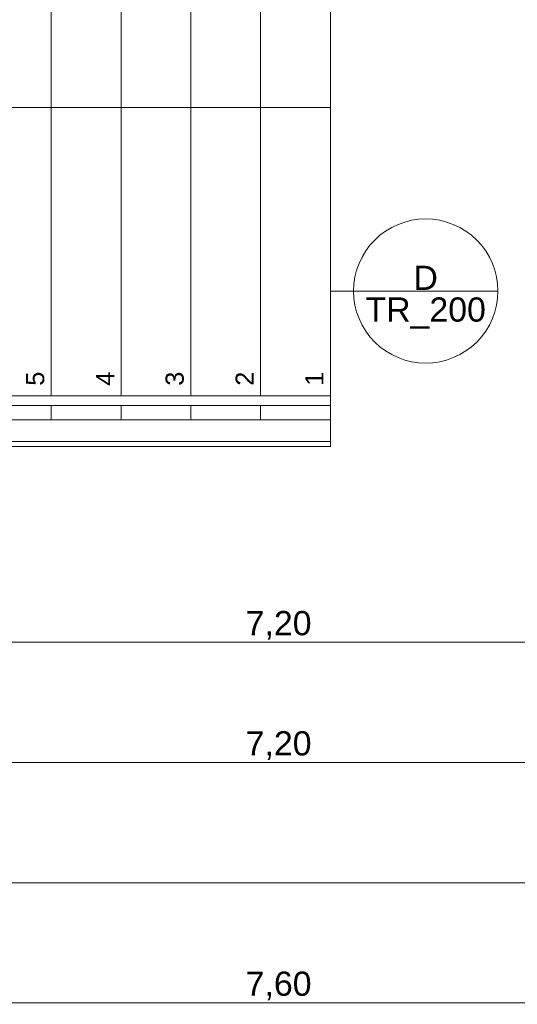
# Model space of a CAD drawing. Header units: metres. Extents: x -180 to 4, y -50 to 6.
# Tile 9 of 256: x -165.1 to -163.03, y -45.28 to -41.18. Entities that reach past the tile are written whole.
import ezdxf

# ---------------------------------------------------------------- set-up
doc = ezdxf.new("R2010")
doc.units = ezdxf.units.M
doc.header["$LTSCALE"] = 0.05
doc.header["$PDMODE"] = 1
doc.header["$PDSIZE"] = -2
doc.layers.get('0').update_dxf_attribs({"lineweight": 25})
for name, color, linetype, lineweight, true_color in [('30 -35 Decken- 2.2 Treppen Außen', 7, 'Continuous', 9, 0x009999), ('70 -72 Beschriftung- 1 Beschriftung allgemein', 7, 'Continuous', 9, 0xff6633), ('70 -72 Beschriftung- 7 Detailverweise', 7, 'Continuous', 9, 0x00dd00), ('70 -76 Bemaßung- 2 Allgemein', 7, 'Continuous', 5, 0x6666cc)]:
    doc.layers.add(name, color=color, linetype=linetype, lineweight=lineweight, true_color=true_color)
doc.layers.add('Keine', color=7, linetype='Continuous', lineweight=9)
doc.styles.add('Arial', font='arial.ttf')
doc.dimstyles.new('k+k 1_50', dxfattribs={"dimtxt": 0.100689, "dimasz": 0.05302, "dimexe": 0.05, "dimexo": 0.15, "dimgap": 0.01, "dimtad": 1, "dimdec": 3, "dimtxsty": 'Arial', "dimblk": 'VW_SLASH', "dimblk1": 'VW_SLASH', "dimblk2": 'VW_SLASH', "dimcen": 0, "dimdle": 0.05, "dimadec": 3, "dimazin": 0, "dimtfac": 0.75, "dimtdec": 3, "dimtix": 1, "dimtmove": 0, "dimatfit": 0, "dimldrblk": 'VW_SLASH-1', "dimfxl": 0.125, "dimfxlon": 1, "dimfrac": 2, "dimtolj": 1, "dimarcsym": 0})

# ---------------------------------------------------------------- blocks, each defined once
blk = doc.blocks.new('Gruppe-32')
at = {"color": 255, "lineweight": 5}
blk.add_wipeout([(-163.806, -40.247), (-164.096, -40.247), (-164.096, -42.847), (-163.806, -42.847)], dxfattribs=at).dxf.layer = '30 -35 Decken- 2.2 Treppen Außen'
blk.add_wipeout([(-164.096, -40.247), (-164.386, -40.247), (-164.386, -42.847), (-164.096, -42.847)], dxfattribs=at).dxf.layer = '30 -35 Decken- 2.2 Treppen Außen'
blk.add_wipeout([(-164.386, -40.247), (-164.676, -40.247), (-164.676, -42.847), (-164.386, -42.847)], dxfattribs=at).dxf.layer = '30 -35 Decken- 2.2 Treppen Außen'
blk.add_wipeout([(-164.676, -40.247), (-164.966, -40.247), (-164.966, -42.847), (-164.676, -42.847)], dxfattribs=at).dxf.layer = '30 -35 Decken- 2.2 Treppen Außen'
blk.add_wipeout([(-164.966, -40.247), (-165.1247, -40.247), (-165.256, -40.8649), (-165.256, -42.847), (-164.966, -42.847)], dxfattribs=at).dxf.layer = '30 -35 Decken- 2.2 Treppen Außen'
blk.add_wipeout([(-165.256, -40.8649), (-165.546, -42.2292), (-165.546, -42.847), (-165.256, -42.847)], dxfattribs=at).dxf.layer = '30 -35 Decken- 2.2 Treppen Außen'
blk.add_wipeout([(-165.546, -42.2292), (-165.6773, -42.847), (-165.546, -42.847)], dxfattribs=at).dxf.layer = '30 -35 Decken- 2.2 Treppen Außen'
blk = doc.blocks.new('Gruppe-36')
at = {"layer": '30 -35 Decken- 2.2 Treppen Außen'}
for p, q in [((-164.966, -42.847), (-164.966, -40.247)), ((-164.676, -40.247), (-164.676, -42.847)), ((-164.386, -40.247), (-164.386, -42.847)), ((-164.096, -40.247), (-164.096, -42.847)), ((-163.806, -40.247), (-163.806, -42.847)), ((-165.256, -40.8649), (-165.256, -42.847)), ((-165.546, -42.2292), (-165.546, -42.847))]:
    blk.add_line(p, q, dxfattribs=at)
at = {"layer": '30 -35 Decken- 2.2 Treppen Außen', "flags": 128}
for points in [[(-164.966, -40.247), (-165.1247, -40.247)], [(-164.676, -40.247), (-164.966, -40.247)], [(-164.386, -40.247), (-164.676, -40.247)], [(-164.096, -40.247), (-164.386, -40.247)], [(-163.806, -40.247), (-164.096, -40.247)], [(-165.6773, -42.847), (-165.546, -42.847)], [(-165.546, -42.847), (-165.256, -42.847)], [(-165.256, -42.847), (-164.966, -42.847)], [(-164.676, -42.847), (-164.966, -42.847)], [(-164.386, -42.847), (-164.676, -42.847)], [(-164.096, -42.847), (-164.386, -42.847)], [(-163.806, -42.847), (-164.096, -42.847)]]:
    blk.add_lwpolyline(points, dxfattribs=at)
blk = doc.blocks.new('Gruppe-37')
at = {"layer": '30 -35 Decken- 2.2 Treppen Außen', "flags": 128}
blk.add_lwpolyline([(-163.806, -41.547), (-165.401, -41.547)], dxfattribs=at)
blk = doc.blocks.new('Gruppe-39')
at = {"color": 255}
for points in [[(-165.1247, -40.247), (-163.806, -40.247), (-163.806, -40.137), (-165.1013, -40.137)], [(-165.7007, -42.957), (-163.806, -42.957), (-163.806, -42.847), (-165.6773, -42.847)]]:
    blk.add_wipeout(points, dxfattribs=at).dxf.layer = '30 -35 Decken- 2.2 Treppen Außen'
at = {"layer": '30 -35 Decken- 2.2 Treppen Außen', "flags": 128}
for points in [[(-165.1247, -40.247), (-163.806, -40.247), (-163.806, -40.137), (-165.1013, -40.137)], [(-165.7007, -42.957), (-163.806, -42.957), (-163.806, -42.847), (-165.6773, -42.847)]]:
    blk.add_lwpolyline(points, dxfattribs=at)
blk = doc.blocks.new('Gruppe-41')
at = {"color": 255}
blk.add_wipeout([(-165.6561, -42.747), (-163.806, -42.747), (-163.806, -42.787), (-165.6646, -42.787)], dxfattribs=at).dxf.layer = '30 -35 Decken- 2.2 Treppen Außen'
at = {"layer": '30 -35 Decken- 2.2 Treppen Außen', "flags": 128}
blk.add_lwpolyline([(-165.6561, -42.747), (-163.806, -42.747), (-163.806, -42.787), (-165.6646, -42.787)], dxfattribs=at)
blk = doc.blocks.new('Gruppe-43')
at = {"color": 255}
blk.add_wipeout([(-165.6773, -42.847), (-163.806, -42.847), (-163.806, -42.937), (-165.6965, -42.937)], dxfattribs=at).dxf.layer = '30 -35 Decken- 2.2 Treppen Außen'
at = {"layer": '30 -35 Decken- 2.2 Treppen Außen', "flags": 128}
blk.add_lwpolyline([(-165.6773, -42.847), (-163.806, -42.847), (-163.806, -42.937), (-165.6965, -42.937)], dxfattribs=at)
blk = doc.blocks.new('Gruppe-54')
at = {"layer": '30 -35 Decken- 2.2 Treppen Außen', "char_height": 0.0755, "attachment_point": 9, "rotation": 90.001, "line_spacing_factor": 0.973705, "style": 'Arial'}
for s, insert in [('5', (-164.9945, -42.6461)), ('4', (-164.7045, -42.6461)), ('3', (-164.4145, -42.6461)), ('2', (-164.1245, -42.6461)), ('1', (-163.8345, -42.6461))]:
    blk.add_mtext(s, dxfattribs=dict(at, insert=insert))
blk = doc.blocks.new('Gruppe-55')
at = {"layer": '30 -35 Decken- 2.2 Treppen Außen'}
blk.add_blockref('Gruppe-32', (0, 0), dxfattribs=at)
for name in ['Gruppe-36', 'Gruppe-37']:
    blk.add_blockref(name, (0, 0), dxfattribs=at)
blk.add_blockref('Gruppe-39', (0, 0), dxfattribs=at)
for name in ['Gruppe-54', 'Gruppe-41', 'Gruppe-43']:
    blk.add_blockref(name, (0, 0), dxfattribs=at)
blk = doc.blocks.new('Gruppe-56')
at = {"layer": '30 -35 Decken- 2.2 Treppen Außen', "color": 7, "transparency": 33554687}
blk.add_blockref('Gruppe-55', (0, 0), dxfattribs=at)
blk = doc.blocks.new('Gruppe-57')
at = {"layer": '30 -35 Decken- 2.2 Treppen Außen', "color": 7, "transparency": 33554687}
blk.add_blockref('Gruppe-56', (0, 0), dxfattribs=at)
at = {"layer": '30 -35 Decken- 2.2 Treppen Außen', "color": 0, "flags": 1}
for tag in ['prm0_value', 'prm1_value', 'prm2_value', 'prm3_value', 'prm4_value', 'prm5_value', 'prm6_value', 'prm7_value', 'prm8_value', 'IFC_UUID', 'instanceID', 'prm0_name', 'prm0_type', 'prm1_name', 'prm1_type', 'prm2_name', 'prm2_type', 'prm3_name', 'prm3_type', 'prm4_name', 'prm4_type', 'prm5_name', 'prm5_type', 'prm6_name', 'prm6_type', 'prm7_name', 'prm7_type', 'prm8_name', 'prm8_type']:
    blk.add_attdef(tag, (-172.9927, -42.957), '', height=0.00018, dxfattribs=at)
blk = doc.blocks.new('_00-EG_Tragwerk (2D)')
at = {"layer": '30 -35 Decken- 2.2 Treppen Außen', "transparency": 33554687}
blk.add_blockref('Gruppe-57', (0, 0), dxfattribs=at)
blk = doc.blocks.new('Gruppe-192')
at = {"color": 255, "lineweight": 5}
blk.add_wipeout([(-163.806, -40.247), (-164.096, -40.247), (-164.096, -42.847), (-163.806, -42.847)], dxfattribs=at).dxf.layer = '30 -35 Decken- 2.2 Treppen Außen'
blk.add_wipeout([(-164.096, -40.247), (-164.386, -40.247), (-164.386, -42.847), (-164.096, -42.847)], dxfattribs=at).dxf.layer = '30 -35 Decken- 2.2 Treppen Außen'
blk.add_wipeout([(-164.386, -40.247), (-164.676, -40.247), (-164.676, -42.847), (-164.386, -42.847)], dxfattribs=at).dxf.layer = '30 -35 Decken- 2.2 Treppen Außen'
blk.add_wipeout([(-164.676, -40.247), (-164.966, -40.247), (-164.966, -42.847), (-164.676, -42.847)], dxfattribs=at).dxf.layer = '30 -35 Decken- 2.2 Treppen Außen'
blk.add_wipeout([(-164.966, -40.247), (-165.256, -40.247), (-165.256, -42.847), (-164.966, -42.847)], dxfattribs=at).dxf.layer = '30 -35 Decken- 2.2 Treppen Außen'
blk.add_wipeout([(-165.256, -40.247), (-165.546, -40.247), (-165.546, -42.847), (-165.256, -42.847)], dxfattribs=at).dxf.layer = '30 -35 Decken- 2.2 Treppen Außen'
blk.add_wipeout([(-165.546, -40.247), (-165.836, -40.247), (-165.836, -42.847), (-165.546, -42.847)], dxfattribs=at).dxf.layer = '30 -35 Decken- 2.2 Treppen Außen'
blk.add_wipeout([(-165.836, -40.247), (-166.126, -40.247), (-166.126, -42.847), (-165.836, -42.847)], dxfattribs=at).dxf.layer = '30 -35 Decken- 2.2 Treppen Außen'
blk.add_wipeout([(-166.126, -40.247), (-166.416, -40.247), (-166.416, -42.847), (-166.126, -42.847)], dxfattribs=at).dxf.layer = '30 -35 Decken- 2.2 Treppen Außen'
blk.add_wipeout([(-166.416, -40.247), (-166.706, -40.247), (-166.706, -42.847), (-166.416, -42.847)], dxfattribs=at).dxf.layer = '30 -35 Decken- 2.2 Treppen Außen'
blk.add_wipeout([(-166.706, -40.247), (-166.996, -40.247), (-166.996, -42.847), (-166.706, -42.847)], dxfattribs=at).dxf.layer = '30 -35 Decken- 2.2 Treppen Außen'
blk.add_wipeout([(-166.996, -40.247), (-167.286, -40.247), (-167.286, -42.847), (-166.996, -42.847)], dxfattribs=at).dxf.layer = '30 -35 Decken- 2.2 Treppen Außen'
blk.add_wipeout([(-167.286, -40.247), (-167.576, -40.247), (-167.576, -42.847), (-167.286, -42.847)], dxfattribs=at).dxf.layer = '30 -35 Decken- 2.2 Treppen Außen'
blk = doc.blocks.new('Gruppe-195')
at = {"layer": '30 -35 Decken- 2.2 Treppen Außen'}
for p, q in [((-167.286, -40.247), (-167.286, -42.847)), ((-166.996, -40.247), (-166.996, -42.847)), ((-166.706, -40.247), (-166.706, -42.847)), ((-166.416, -40.247), (-166.416, -42.847)), ((-166.126, -40.247), (-166.126, -42.847)), ((-165.836, -40.247), (-165.836, -42.847)), ((-165.546, -40.247), (-165.546, -42.847)), ((-165.256, -40.247), (-165.256, -42.847)), ((-164.966, -40.247), (-164.966, -42.847)), ((-164.676, -40.247), (-164.676, -42.847)), ((-164.386, -40.247), (-164.386, -42.847)), ((-164.096, -40.247), (-164.096, -42.847)), ((-163.806, -40.247), (-163.806, -42.847))]:
    blk.add_line(p, q, dxfattribs=at)
at = {"layer": '30 -35 Decken- 2.2 Treppen Außen', "flags": 128}
for points in [[(-167.286, -40.247), (-167.576, -40.247)], [(-166.996, -40.247), (-167.286, -40.247)], [(-166.706, -40.247), (-166.996, -40.247)], [(-166.416, -40.247), (-166.706, -40.247)], [(-166.126, -40.247), (-166.416, -40.247)], [(-165.836, -40.247), (-166.126, -40.247)], [(-165.546, -40.247), (-165.836, -40.247)], [(-165.256, -40.247), (-165.546, -40.247)], [(-164.966, -40.247), (-165.256, -40.247)], [(-164.676, -40.247), (-164.966, -40.247)], [(-164.386, -40.247), (-164.676, -40.247)], [(-164.096, -40.247), (-164.386, -40.247)], [(-163.806, -40.247), (-164.096, -40.247)], [(-167.286, -42.847), (-167.576, -42.847)], [(-166.996, -42.847), (-167.286, -42.847)], [(-166.706, -42.847), (-166.996, -42.847)], [(-166.416, -42.847), (-166.706, -42.847)], [(-166.126, -42.847), (-166.416, -42.847)], [(-165.836, -42.847), (-166.126, -42.847)], [(-165.546, -42.847), (-165.836, -42.847)], [(-165.256, -42.847), (-165.546, -42.847)], [(-164.966, -42.847), (-165.256, -42.847)], [(-164.676, -42.847), (-164.966, -42.847)], [(-164.386, -42.847), (-164.676, -42.847)], [(-164.096, -42.847), (-164.386, -42.847)], [(-163.806, -42.847), (-164.096, -42.847)]]:
    blk.add_lwpolyline(points, dxfattribs=at)
blk = doc.blocks.new('Gruppe-198')
at = {"layer": '30 -35 Decken- 2.2 Treppen Außen', "flags": 128}
blk.add_lwpolyline([(-163.806, -41.547), (-172.846, -41.547)], dxfattribs=at)
blk = doc.blocks.new('Gruppe-199')
at = {"color": 255}
blk.add_wipeout([(-172.846, -42.957), (-163.806, -42.957), (-163.806, -42.847), (-172.846, -42.847)], dxfattribs=at).dxf.layer = '30 -35 Decken- 2.2 Treppen Außen'
at = {"layer": '30 -35 Decken- 2.2 Treppen Außen', "flags": 128}
blk.add_lwpolyline([(-172.846, -42.957), (-163.806, -42.957), (-163.806, -42.847), (-172.846, -42.847)], close=True, dxfattribs=at)
blk = doc.blocks.new('Gruppe-200')
at = {"color": 255}
blk.add_wipeout([(-163.806, -42.747), (-172.846, -42.747), (-172.846, -42.787), (-163.806, -42.787)], dxfattribs=at).dxf.layer = '30 -35 Decken- 2.2 Treppen Außen'
at = {"layer": '30 -35 Decken- 2.2 Treppen Außen', "flags": 128}
blk.add_lwpolyline([(-163.806, -42.747), (-172.846, -42.747), (-172.846, -42.787), (-163.806, -42.787)], close=True, dxfattribs=at)
blk = doc.blocks.new('Gruppe-201')
at = {"color": 255}
blk.add_wipeout([(-163.806, -42.847), (-172.846, -42.847), (-172.846, -42.937), (-163.806, -42.937)], dxfattribs=at).dxf.layer = '30 -35 Decken- 2.2 Treppen Außen'
at = {"layer": '30 -35 Decken- 2.2 Treppen Außen', "flags": 128}
blk.add_lwpolyline([(-163.806, -42.847), (-172.846, -42.847), (-172.846, -42.937), (-163.806, -42.937)], close=True, dxfattribs=at)
blk = doc.blocks.new('Gruppe-206')
at = {"layer": '30 -35 Decken- 2.2 Treppen Außen', "char_height": 0.0755, "attachment_point": 9, "rotation": 90.001, "line_spacing_factor": 0.973705, "style": 'Arial'}
for s, insert in [('5', (-164.9945, -42.6461)), ('4', (-164.7045, -42.6461)), ('3', (-164.4145, -42.6461)), ('2', (-164.1245, -42.6461)), ('1', (-163.8345, -42.6461))]:
    blk.add_mtext(s, dxfattribs=dict(at, insert=insert))
blk = doc.blocks.new('Gruppe-207')
at = {"layer": '30 -35 Decken- 2.2 Treppen Außen'}
blk.add_blockref('Gruppe-192', (0, 0), dxfattribs=at)
for name in ['Gruppe-195', 'Gruppe-198']:
    blk.add_blockref(name, (0, 0), dxfattribs=at)
blk.add_blockref('Gruppe-199', (0, 0), dxfattribs=at)
for name in ['Gruppe-206', 'Gruppe-200', 'Gruppe-201']:
    blk.add_blockref(name, (0, 0), dxfattribs=at)
blk = doc.blocks.new('Gruppe-208')
at = {"layer": '30 -35 Decken- 2.2 Treppen Außen', "color": 7, "transparency": 33554687}
blk.add_blockref('Gruppe-207', (0, 0), dxfattribs=at)
blk = doc.blocks.new('Gruppe-209')
at = {"layer": '30 -35 Decken- 2.2 Treppen Außen', "color": 7, "transparency": 33554687}
blk.add_blockref('Gruppe-208', (0, 0), dxfattribs=at)
at = {"layer": '30 -35 Decken- 2.2 Treppen Außen', "color": 0, "flags": 1}
for tag in ['IFC_UUID', 'instanceID']:
    blk.add_attdef(tag, (-172.9927, -42.957), '', height=0.00018, dxfattribs=at)
blk = doc.blocks.new('_01-OG1_Tragwerk (2D)')
at = {"layer": '30 -35 Decken- 2.2 Treppen Außen', "transparency": 33554687}
blk.add_blockref('Gruppe-209', (0, 0), dxfattribs=at)
blk = doc.blocks.new('Gruppe-7859')
at = {"layer": '70 -72 Beschriftung- 7 Detailverweise', "transparency": 33554687}
for q in [(-164.399, -42.3106), (-163.4096, -42.3106)]:
    blk.add_line((-164.0446, -42.3106), q, dxfattribs=at)
at = {"layer": '70 -72 Beschriftung- 7 Detailverweise'}
blk.add_line((-163.1096, -42.3106), (-163.7096, -42.3106), dxfattribs=at)
at = {"layer": '70 -72 Beschriftung- 7 Detailverweise', "flags": 128}
blk.add_lwpolyline([(-163.1096, -42.3106), (-163.111, -42.34), (-163.1153, -42.3692), (-163.1225, -42.3977), (-163.1324, -42.4254), (-163.145, -42.452), (-163.1601, -42.4773), (-163.1777, -42.5009), (-163.1974, -42.5228), (-163.2193, -42.5425), (-163.2429, -42.5601), (-163.2682, -42.5752), (-163.2948, -42.5878), (-163.3225, -42.5977), (-163.3511, -42.6049), (-163.3802, -42.6092), (-163.4096, -42.6106), (-163.439, -42.6092), (-163.4681, -42.6049), (-163.4967, -42.5977), (-163.5244, -42.5878), (-163.551, -42.5752), (-163.5762, -42.5601), (-163.5999, -42.5425), (-163.6217, -42.5228), (-163.6415, -42.5009), (-163.659, -42.4773), (-163.6742, -42.452), (-163.6867, -42.4254), (-163.6967, -42.3977), (-163.7038, -42.3692), (-163.7081, -42.34), (-163.7096, -42.3106), (-163.7081, -42.2812), (-163.7038, -42.2521), (-163.6967, -42.2235), (-163.6867, -42.1958), (-163.6742, -42.1692), (-163.659, -42.144), (-163.6415, -42.1203), (-163.6217, -42.0985), (-163.5999, -42.0787), (-163.5762, -42.0612), (-163.551, -42.046), (-163.5244, -42.0335), (-163.4967, -42.0235), (-163.4681, -42.0164), (-163.439, -42.0121), (-163.4096, -42.0106), (-163.3802, -42.0121), (-163.3511, -42.0164), (-163.3225, -42.0235), (-163.2948, -42.0335), (-163.2682, -42.046), (-163.2429, -42.0612), (-163.2193, -42.0787), (-163.1974, -42.0985), (-163.1777, -42.1203), (-163.1601, -42.144), (-163.145, -42.1692), (-163.1324, -42.1958), (-163.1225, -42.2235), (-163.1153, -42.2521), (-163.111, -42.2812)], close=True, dxfattribs=at)
at = {"layer": '70 -72 Beschriftung- 7 Detailverweise'}
blk.add_point((-163.4096, -42.3106), dxfattribs=at)
at = {"layer": '70 -72 Beschriftung- 7 Detailverweise', "line_spacing_factor": 0.96878, "style": 'Arial'}
for s, insert, char_height, attachment_point in [('D', (-163.4096, -42.306), 0.1007, 8), ('TR_200', (-163.4096, -42.3373), 0.10069, 2)]:
    blk.add_mtext(s, dxfattribs=dict(at, insert=insert, char_height=char_height, attachment_point=attachment_point))
blk = doc.blocks.new('Gruppe-8960')
at = {"color": 255, "lineweight": 5}
blk.add_wipeout([(-163.806, -40.247), (-164.096, -40.247), (-164.096, -42.847), (-163.806, -42.847)], dxfattribs=at).dxf.layer = '30 -35 Decken- 2.2 Treppen Außen'
blk.add_wipeout([(-164.096, -40.247), (-164.386, -40.247), (-164.386, -42.847), (-164.096, -42.847)], dxfattribs=at).dxf.layer = '30 -35 Decken- 2.2 Treppen Außen'
blk.add_wipeout([(-164.386, -40.247), (-164.676, -40.247), (-164.676, -42.847), (-164.386, -42.847)], dxfattribs=at).dxf.layer = '30 -35 Decken- 2.2 Treppen Außen'
blk.add_wipeout([(-164.676, -40.247), (-164.966, -40.247), (-164.966, -42.847), (-164.676, -42.847)], dxfattribs=at).dxf.layer = '30 -35 Decken- 2.2 Treppen Außen'
blk.add_wipeout([(-164.966, -40.247), (-165.256, -40.247), (-165.256, -42.847), (-164.966, -42.847)], dxfattribs=at).dxf.layer = '30 -35 Decken- 2.2 Treppen Außen'
blk.add_wipeout([(-165.256, -40.247), (-165.546, -40.247), (-165.546, -42.847), (-165.256, -42.847)], dxfattribs=at).dxf.layer = '30 -35 Decken- 2.2 Treppen Außen'
blk.add_wipeout([(-165.546, -40.247), (-165.836, -40.247), (-165.836, -42.847), (-165.546, -42.847)], dxfattribs=at).dxf.layer = '30 -35 Decken- 2.2 Treppen Außen'
blk.add_wipeout([(-165.836, -40.247), (-166.126, -40.247), (-166.126, -42.847), (-165.836, -42.847)], dxfattribs=at).dxf.layer = '30 -35 Decken- 2.2 Treppen Außen'
blk.add_wipeout([(-166.126, -40.247), (-166.416, -40.247), (-166.416, -42.847), (-166.126, -42.847)], dxfattribs=at).dxf.layer = '30 -35 Decken- 2.2 Treppen Außen'
blk.add_wipeout([(-166.416, -40.247), (-166.706, -40.247), (-166.706, -42.847), (-166.416, -42.847)], dxfattribs=at).dxf.layer = '30 -35 Decken- 2.2 Treppen Außen'
blk.add_wipeout([(-166.706, -40.247), (-166.996, -40.247), (-166.996, -42.847), (-166.706, -42.847)], dxfattribs=at).dxf.layer = '30 -35 Decken- 2.2 Treppen Außen'
blk.add_wipeout([(-166.996, -40.247), (-167.286, -40.247), (-167.286, -42.847), (-166.996, -42.847)], dxfattribs=at).dxf.layer = '30 -35 Decken- 2.2 Treppen Außen'
blk.add_wipeout([(-167.286, -40.247), (-167.576, -40.247), (-167.576, -42.847), (-167.286, -42.847)], dxfattribs=at).dxf.layer = '30 -35 Decken- 2.2 Treppen Außen'
blk = doc.blocks.new('Gruppe-8963')
at = {"layer": '30 -35 Decken- 2.2 Treppen Außen', "color": 7}
for p, q in [((-167.286, -40.247), (-167.286, -42.847)), ((-166.996, -40.247), (-166.996, -42.847)), ((-166.706, -40.247), (-166.706, -42.847)), ((-166.416, -40.247), (-166.416, -42.847)), ((-166.126, -40.247), (-166.126, -42.847)), ((-165.836, -40.247), (-165.836, -42.847)), ((-165.546, -40.247), (-165.546, -42.847)), ((-165.256, -40.247), (-165.256, -42.847)), ((-164.966, -40.247), (-164.966, -42.847)), ((-164.676, -40.247), (-164.676, -42.847)), ((-164.386, -40.247), (-164.386, -42.847)), ((-164.096, -40.247), (-164.096, -42.847)), ((-163.806, -40.247), (-163.806, -42.847))]:
    blk.add_line(p, q, dxfattribs=at)
at = {"layer": '30 -35 Decken- 2.2 Treppen Außen', "color": 7, "flags": 128}
for points in [[(-167.286, -40.247), (-167.576, -40.247)], [(-166.996, -40.247), (-167.286, -40.247)], [(-166.706, -40.247), (-166.996, -40.247)], [(-166.416, -40.247), (-166.706, -40.247)], [(-166.126, -40.247), (-166.416, -40.247)], [(-165.836, -40.247), (-166.126, -40.247)], [(-165.546, -40.247), (-165.836, -40.247)], [(-165.256, -40.247), (-165.546, -40.247)], [(-164.966, -40.247), (-165.256, -40.247)], [(-164.676, -40.247), (-164.966, -40.247)], [(-164.386, -40.247), (-164.676, -40.247)], [(-164.096, -40.247), (-164.386, -40.247)], [(-163.806, -40.247), (-164.096, -40.247)], [(-167.286, -42.847), (-167.576, -42.847)], [(-166.996, -42.847), (-167.286, -42.847)], [(-166.706, -42.847), (-166.996, -42.847)], [(-166.416, -42.847), (-166.706, -42.847)], [(-166.126, -42.847), (-166.416, -42.847)], [(-165.836, -42.847), (-166.126, -42.847)], [(-165.546, -42.847), (-165.836, -42.847)], [(-165.256, -42.847), (-165.546, -42.847)], [(-164.966, -42.847), (-165.256, -42.847)], [(-164.676, -42.847), (-164.966, -42.847)], [(-164.386, -42.847), (-164.676, -42.847)], [(-164.096, -42.847), (-164.386, -42.847)], [(-163.806, -42.847), (-164.096, -42.847)]]:
    blk.add_lwpolyline(points, dxfattribs=at)
blk = doc.blocks.new('Gruppe-8966')
at = {"layer": '30 -35 Decken- 2.2 Treppen Außen', "color": 7, "flags": 128}
blk.add_lwpolyline([(-163.806, -41.547), (-172.846, -41.547)], dxfattribs=at)
blk = doc.blocks.new('Gruppe-8967')
at = {"color": 255}
blk.add_wipeout([(-172.846, -42.957), (-163.806, -42.957), (-163.806, -42.847), (-172.846, -42.847)], dxfattribs=at).dxf.layer = '30 -35 Decken- 2.2 Treppen Außen'
at = {"layer": '30 -35 Decken- 2.2 Treppen Außen', "color": 7, "flags": 128}
blk.add_lwpolyline([(-172.846, -42.957), (-163.806, -42.957), (-163.806, -42.847), (-172.846, -42.847)], close=True, dxfattribs=at)
blk = doc.blocks.new('Gruppe-8968')
at = {"color": 255}
blk.add_wipeout([(-163.806, -42.747), (-172.846, -42.747), (-172.846, -42.787), (-163.806, -42.787)], dxfattribs=at).dxf.layer = '30 -35 Decken- 2.2 Treppen Außen'
at = {"layer": '30 -35 Decken- 2.2 Treppen Außen', "color": 7, "flags": 128}
blk.add_lwpolyline([(-163.806, -42.747), (-172.846, -42.747), (-172.846, -42.787), (-163.806, -42.787)], close=True, dxfattribs=at)
blk = doc.blocks.new('Gruppe-8969')
at = {"color": 255}
blk.add_wipeout([(-163.806, -42.847), (-172.846, -42.847), (-172.846, -42.937), (-163.806, -42.937)], dxfattribs=at).dxf.layer = '30 -35 Decken- 2.2 Treppen Außen'
at = {"layer": '30 -35 Decken- 2.2 Treppen Außen', "color": 7, "flags": 128}
blk.add_lwpolyline([(-163.806, -42.847), (-172.846, -42.847), (-172.846, -42.937), (-163.806, -42.937)], close=True, dxfattribs=at)
blk = doc.blocks.new('Gruppe-8974')
at = {"layer": '30 -35 Decken- 2.2 Treppen Außen', "color": 7, "char_height": 0.0755, "attachment_point": 9, "rotation": 90.001, "line_spacing_factor": 0.973705, "style": 'Arial'}
for s, insert in [('5', (-164.9945, -42.6461)), ('4', (-164.7045, -42.6461)), ('3', (-164.4145, -42.6461)), ('2', (-164.1245, -42.6461)), ('1', (-163.8345, -42.6461))]:
    blk.add_mtext(s, dxfattribs=dict(at, insert=insert))
blk = doc.blocks.new('Gruppe-8975')
at = {"layer": '30 -35 Decken- 2.2 Treppen Außen', "color": 7}
blk.add_blockref('Gruppe-8960', (0, 0), dxfattribs=at)
for name in ['Gruppe-8963', 'Gruppe-8966']:
    blk.add_blockref(name, (0, 0), dxfattribs=at)
blk.add_blockref('Gruppe-8967', (0, 0), dxfattribs=at)
for name in ['Gruppe-8974', 'Gruppe-8968', 'Gruppe-8969']:
    blk.add_blockref(name, (0, 0), dxfattribs=at)
blk = doc.blocks.new('Gruppe-8976')
at = {"layer": '30 -35 Decken- 2.2 Treppen Außen', "color": 7, "transparency": 33554687}
blk.add_blockref('Gruppe-8975', (0, 0), dxfattribs=at)
blk = doc.blocks.new('Gruppe-8977')
at = {"layer": '30 -35 Decken- 2.2 Treppen Außen', "color": 7, "transparency": 33554687}
blk.add_blockref('Gruppe-8976', (0, 0), dxfattribs=at)
at = {"layer": '30 -35 Decken- 2.2 Treppen Außen', "color": 0, "flags": 1}
for tag in ['IFC_UUID', 'instanceID']:
    blk.add_attdef(tag, (-172.9927, -42.957), '', height=0.00018, dxfattribs=at)
blk = doc.blocks.new('Gruppe-9014')
at = {"color": 255, "lineweight": 5}
blk.add_wipeout([(-163.806, -40.247), (-164.096, -40.247), (-164.096, -42.847), (-163.806, -42.847)], dxfattribs=at).dxf.layer = '30 -35 Decken- 2.2 Treppen Außen'
blk.add_wipeout([(-164.096, -40.247), (-164.386, -40.247), (-164.386, -42.847), (-164.096, -42.847)], dxfattribs=at).dxf.layer = '30 -35 Decken- 2.2 Treppen Außen'
blk.add_wipeout([(-164.386, -40.247), (-164.676, -40.247), (-164.676, -42.847), (-164.386, -42.847)], dxfattribs=at).dxf.layer = '30 -35 Decken- 2.2 Treppen Außen'
blk.add_wipeout([(-164.676, -40.247), (-164.966, -40.247), (-164.966, -42.847), (-164.676, -42.847)], dxfattribs=at).dxf.layer = '30 -35 Decken- 2.2 Treppen Außen'
blk.add_wipeout([(-164.966, -40.247), (-165.256, -40.247), (-165.256, -42.847), (-164.966, -42.847)], dxfattribs=at).dxf.layer = '30 -35 Decken- 2.2 Treppen Außen'
blk.add_wipeout([(-165.256, -40.247), (-165.546, -40.247), (-165.546, -42.847), (-165.256, -42.847)], dxfattribs=at).dxf.layer = '30 -35 Decken- 2.2 Treppen Außen'
blk.add_wipeout([(-165.546, -40.247), (-165.836, -40.247), (-165.836, -42.847), (-165.546, -42.847)], dxfattribs=at).dxf.layer = '30 -35 Decken- 2.2 Treppen Außen'
blk.add_wipeout([(-165.836, -40.247), (-166.126, -40.247), (-166.126, -42.847), (-165.836, -42.847)], dxfattribs=at).dxf.layer = '30 -35 Decken- 2.2 Treppen Außen'
blk.add_wipeout([(-166.126, -40.247), (-166.416, -40.247), (-166.416, -42.847), (-166.126, -42.847)], dxfattribs=at).dxf.layer = '30 -35 Decken- 2.2 Treppen Außen'
blk.add_wipeout([(-166.416, -40.247), (-166.706, -40.247), (-166.706, -42.847), (-166.416, -42.847)], dxfattribs=at).dxf.layer = '30 -35 Decken- 2.2 Treppen Außen'
blk.add_wipeout([(-166.706, -40.247), (-166.996, -40.247), (-166.996, -42.847), (-166.706, -42.847)], dxfattribs=at).dxf.layer = '30 -35 Decken- 2.2 Treppen Außen'
blk.add_wipeout([(-166.996, -40.247), (-167.286, -40.247), (-167.286, -42.847), (-166.996, -42.847)], dxfattribs=at).dxf.layer = '30 -35 Decken- 2.2 Treppen Außen'
blk.add_wipeout([(-167.286, -40.247), (-167.576, -40.247), (-167.576, -42.847), (-167.286, -42.847)], dxfattribs=at).dxf.layer = '30 -35 Decken- 2.2 Treppen Außen'
blk = doc.blocks.new('Gruppe-9017')
at = {"layer": '30 -35 Decken- 2.2 Treppen Außen', "color": 7}
for p, q in [((-167.286, -40.247), (-167.286, -42.847)), ((-166.996, -40.247), (-166.996, -42.847)), ((-166.706, -40.247), (-166.706, -42.847)), ((-166.416, -40.247), (-166.416, -42.847)), ((-166.126, -40.247), (-166.126, -42.847)), ((-165.836, -40.247), (-165.836, -42.847)), ((-165.546, -40.247), (-165.546, -42.847)), ((-165.256, -40.247), (-165.256, -42.847)), ((-164.966, -40.247), (-164.966, -42.847)), ((-164.676, -40.247), (-164.676, -42.847)), ((-164.386, -40.247), (-164.386, -42.847)), ((-164.096, -40.247), (-164.096, -42.847)), ((-163.806, -40.247), (-163.806, -42.847))]:
    blk.add_line(p, q, dxfattribs=at)
at = {"layer": '30 -35 Decken- 2.2 Treppen Außen', "color": 7, "flags": 128}
for points in [[(-167.286, -40.247), (-167.576, -40.247)], [(-166.996, -40.247), (-167.286, -40.247)], [(-166.706, -40.247), (-166.996, -40.247)], [(-166.416, -40.247), (-166.706, -40.247)], [(-166.126, -40.247), (-166.416, -40.247)], [(-165.836, -40.247), (-166.126, -40.247)], [(-165.546, -40.247), (-165.836, -40.247)], [(-165.256, -40.247), (-165.546, -40.247)], [(-164.966, -40.247), (-165.256, -40.247)], [(-164.676, -40.247), (-164.966, -40.247)], [(-164.386, -40.247), (-164.676, -40.247)], [(-164.096, -40.247), (-164.386, -40.247)], [(-163.806, -40.247), (-164.096, -40.247)], [(-167.286, -42.847), (-167.576, -42.847)], [(-166.996, -42.847), (-167.286, -42.847)], [(-166.706, -42.847), (-166.996, -42.847)], [(-166.416, -42.847), (-166.706, -42.847)], [(-166.126, -42.847), (-166.416, -42.847)], [(-165.836, -42.847), (-166.126, -42.847)], [(-165.546, -42.847), (-165.836, -42.847)], [(-165.256, -42.847), (-165.546, -42.847)], [(-164.966, -42.847), (-165.256, -42.847)], [(-164.676, -42.847), (-164.966, -42.847)], [(-164.386, -42.847), (-164.676, -42.847)], [(-164.096, -42.847), (-164.386, -42.847)], [(-163.806, -42.847), (-164.096, -42.847)]]:
    blk.add_lwpolyline(points, dxfattribs=at)
blk = doc.blocks.new('Gruppe-9020')
at = {"layer": '30 -35 Decken- 2.2 Treppen Außen', "color": 7, "flags": 128}
blk.add_lwpolyline([(-163.806, -41.547), (-172.846, -41.547)], dxfattribs=at)
blk = doc.blocks.new('Gruppe-9021')
at = {"color": 255}
blk.add_wipeout([(-172.846, -42.957), (-163.806, -42.957), (-163.806, -42.847), (-172.846, -42.847)], dxfattribs=at).dxf.layer = '30 -35 Decken- 2.2 Treppen Außen'
at = {"layer": '30 -35 Decken- 2.2 Treppen Außen', "color": 7, "flags": 128}
blk.add_lwpolyline([(-172.846, -42.957), (-163.806, -42.957), (-163.806, -42.847), (-172.846, -42.847)], close=True, dxfattribs=at)
blk = doc.blocks.new('Gruppe-9022')
at = {"color": 255}
blk.add_wipeout([(-163.806, -42.747), (-172.846, -42.747), (-172.846, -42.787), (-163.806, -42.787)], dxfattribs=at).dxf.layer = '30 -35 Decken- 2.2 Treppen Außen'
at = {"layer": '30 -35 Decken- 2.2 Treppen Außen', "color": 7, "flags": 128}
blk.add_lwpolyline([(-163.806, -42.747), (-172.846, -42.747), (-172.846, -42.787), (-163.806, -42.787)], close=True, dxfattribs=at)
blk = doc.blocks.new('Gruppe-9023')
at = {"color": 255}
blk.add_wipeout([(-163.806, -42.847), (-172.846, -42.847), (-172.846, -42.937), (-163.806, -42.937)], dxfattribs=at).dxf.layer = '30 -35 Decken- 2.2 Treppen Außen'
at = {"layer": '30 -35 Decken- 2.2 Treppen Außen', "color": 7, "flags": 128}
blk.add_lwpolyline([(-163.806, -42.847), (-172.846, -42.847), (-172.846, -42.937), (-163.806, -42.937)], close=True, dxfattribs=at)
blk = doc.blocks.new('Gruppe-9028')
at = {"layer": '30 -35 Decken- 2.2 Treppen Außen', "color": 7, "char_height": 0.0755, "attachment_point": 9, "rotation": 90.001, "line_spacing_factor": 0.973705, "style": 'Arial'}
for s, insert in [('5', (-164.9945, -42.6461)), ('4', (-164.7045, -42.6461)), ('3', (-164.4145, -42.6461)), ('2', (-164.1245, -42.6461)), ('1', (-163.8345, -42.6461))]:
    blk.add_mtext(s, dxfattribs=dict(at, insert=insert))
blk = doc.blocks.new('Gruppe-9029')
at = {"layer": '30 -35 Decken- 2.2 Treppen Außen', "color": 7}
blk.add_blockref('Gruppe-9014', (0, 0), dxfattribs=at)
for name in ['Gruppe-9017', 'Gruppe-9020']:
    blk.add_blockref(name, (0, 0), dxfattribs=at)
blk.add_blockref('Gruppe-9021', (0, 0), dxfattribs=at)
for name in ['Gruppe-9028', 'Gruppe-9022', 'Gruppe-9023']:
    blk.add_blockref(name, (0, 0), dxfattribs=at)
blk = doc.blocks.new('Gruppe-9030')
at = {"layer": '30 -35 Decken- 2.2 Treppen Außen', "color": 7, "transparency": 33554687}
blk.add_blockref('Gruppe-9029', (0, 0), dxfattribs=at)
blk = doc.blocks.new('Gruppe-9031')
at = {"layer": '30 -35 Decken- 2.2 Treppen Außen', "color": 7, "transparency": 33554687}
blk.add_blockref('Gruppe-9030', (0, 0), dxfattribs=at)
blk = doc.blocks.new('_OG3_2D (2D)')
at = {"layer": '70 -72 Beschriftung- 1 Beschriftung allgemein', "color": 7}
blk.add_blockref('Gruppe-7859', (0, 0), dxfattribs=at)
at = {"layer": '30 -35 Decken- 2.2 Treppen Außen', "transparency": 33554687}
blk.add_blockref('Gruppe-8977', (0, 0), dxfattribs=at)
blk.add_blockref('Gruppe-9031', (0, 0), dxfattribs=at)
blk = doc.blocks.new('VW_SLASH')
at = {"color": 0, "linetype": 'ByBlock', "lineweight": -2, "transparency": 16777216}
blk.add_line((0.943, 0), (-1, 0), dxfattribs=at)
at = {"color": 0, "lineweight": 20, "transparency": 16777216, "flags": 128}
blk.add_lwpolyline([(0.5, 0.5), (-0.5, -0.5)], dxfattribs=at)
blk = doc.blocks.new('*D10973')
at = {"layer": '70 -76 Bemaßung- 2 Allgemein', "color": 0, "lineweight": -2}
for p, q in [((-167.821, -45.147), (-167.821, -45.322)), ((-160.221, -45.147), (-160.221, -45.322)), ((-160.274, -45.272), (-167.768, -45.272))]:
    blk.add_line(p, q, dxfattribs=at)
at = {"layer": 'Defpoints', "color": 0}
for p in [(-167.821, -42.294), (-160.221, -42.294), (-167.821, -45.272)]:
    blk.add_point(p, dxfattribs=at)
at = {"layer": '70 -76 Bemaßung- 2 Allgemein', "color": 0, "lineweight": -2, "xscale": 0.05302001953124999, "yscale": 0.05302001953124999, "zscale": 0.05302001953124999, "rotation": 180}
blk.add_blockref('VW_SLASH', (-167.821, -45.272), dxfattribs=at)
at = {"layer": '70 -76 Bemaßung- 2 Allgemein', "color": 0, "lineweight": -2, "xscale": 0.05302001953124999, "yscale": 0.05302001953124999, "zscale": 0.05302001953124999}
blk.add_blockref('VW_SLASH', (-160.221, -45.272), dxfattribs=at)
at = {"layer": '70 -76 Bemaßung- 2 Allgemein', "color": 0, "insert": (-164.021, -45.2016), "char_height": 0.10069, "attachment_point": 5, "style": 'Arial'}
blk.add_mtext('\\A1;7,60', dxfattribs=at)
blk = doc.blocks.new('VW_SLASH-1')
at = {"color": 0, "linetype": 'ByBlock', "lineweight": -2, "transparency": 16777216}
blk.add_line((0.943, 0), (-1, 0), dxfattribs=at)
at = {"color": 0, "lineweight": 5, "transparency": 16777216, "flags": 128}
blk.add_lwpolyline([(0.5, 0.5), (-0.5, -0.5)], dxfattribs=at)
blk = doc.blocks.new('*D11025')
at = {"layer": '70 -76 Bemaßung- 2 Allgemein', "color": 0, "lineweight": -2}
for p, q in [((-175.421, -44.647), (-175.421, -44.822)), ((-160.221, -44.647), (-160.221, -44.822)), ((-160.274, -44.772), (-175.368, -44.772))]:
    blk.add_line(p, q, dxfattribs=at)
at = {"layer": 'Defpoints', "color": 0}
for p in [(-175.421, -41.794), (-160.221, -41.794), (-175.421, -44.772)]:
    blk.add_point(p, dxfattribs=at)
at = {"layer": '70 -76 Bemaßung- 2 Allgemein', "color": 0, "lineweight": -2, "xscale": 0.05302001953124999, "yscale": 0.05302001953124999, "zscale": 0.05302001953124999, "rotation": 180}
blk.add_blockref('VW_SLASH', (-175.421, -44.772), dxfattribs=at)
at = {"layer": '70 -76 Bemaßung- 2 Allgemein', "color": 0, "lineweight": -2, "xscale": 0.05302001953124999, "yscale": 0.05302001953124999, "zscale": 0.05302001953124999}
blk.add_blockref('VW_SLASH', (-160.221, -44.772), dxfattribs=at)
at = {"layer": '70 -76 Bemaßung- 2 Allgemein', "color": 0, "insert": (-167.821, -44.7016), "char_height": 0.10069, "attachment_point": 5, "style": 'Arial'}
blk.add_mtext('\\A1;15,20', dxfattribs=at)
blk = doc.blocks.new('*D11208')
at = {"layer": '70 -76 Bemaßung- 2 Allgemein', "color": 0, "lineweight": -2}
for p, q in [((-167.621, -44.147), (-167.621, -44.322)), ((-160.421, -44.147), (-160.421, -44.322)), ((-160.474, -44.272), (-167.568, -44.272))]:
    blk.add_line(p, q, dxfattribs=at)
at = {"layer": 'Defpoints', "color": 0}
for p in [(-167.621, -11.897), (-160.421, -11.897), (-167.621, -44.272)]:
    blk.add_point(p, dxfattribs=at)
at = {"layer": '70 -76 Bemaßung- 2 Allgemein', "color": 0, "lineweight": -2, "xscale": 0.05302001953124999, "yscale": 0.05302001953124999, "zscale": 0.05302001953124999, "rotation": 180}
blk.add_blockref('VW_SLASH', (-167.621, -44.272), dxfattribs=at)
at = {"layer": '70 -76 Bemaßung- 2 Allgemein', "color": 0, "lineweight": -2, "xscale": 0.05302001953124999, "yscale": 0.05302001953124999, "zscale": 0.05302001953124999}
blk.add_blockref('VW_SLASH', (-160.421, -44.272), dxfattribs=at)
at = {"layer": '70 -76 Bemaßung- 2 Allgemein', "color": 0, "insert": (-164.021, -44.2016), "char_height": 0.10069, "attachment_point": 5, "style": 'Arial'}
blk.add_mtext('\\A1;7,20', dxfattribs=at)
blk = doc.blocks.new('*D11449')
at = {"layer": '70 -76 Bemaßung- 2 Allgemein', "color": 0, "lineweight": -2}
for p, q in [((-167.621, -43.647), (-167.621, -43.822)), ((-160.421, -43.647), (-160.421, -43.822)), ((-160.474, -43.772), (-167.568, -43.772))]:
    blk.add_line(p, q, dxfattribs=at)
at = {"layer": 'Defpoints', "color": 0}
for p in [(-167.621, -11.897), (-160.421, -11.897), (-167.621, -43.772)]:
    blk.add_point(p, dxfattribs=at)
at = {"layer": '70 -76 Bemaßung- 2 Allgemein', "color": 0, "lineweight": -2, "xscale": 0.05302001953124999, "yscale": 0.05302001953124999, "zscale": 0.05302001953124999, "rotation": 180}
blk.add_blockref('VW_SLASH', (-167.621, -43.772), dxfattribs=at)
at = {"layer": '70 -76 Bemaßung- 2 Allgemein', "color": 0, "lineweight": -2, "xscale": 0.05302001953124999, "yscale": 0.05302001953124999, "zscale": 0.05302001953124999}
blk.add_blockref('VW_SLASH', (-160.421, -43.772), dxfattribs=at)
at = {"layer": '70 -76 Bemaßung- 2 Allgemein', "color": 0, "insert": (-164.021, -43.7016), "char_height": 0.10069, "attachment_point": 5, "style": 'Arial'}
blk.add_mtext('\\A1;7,20', dxfattribs=at)
blk = doc.blocks.new('Gruppe-9719')
at = {"layer": '70 -76 Bemaßung- 2 Allgemein'}
dim = blk.add_aligned_dim(p1=(-160.22099996, -42.29404198), p2=(-167.82099996, -42.29404198), distance=2.978, text='7,60', dimstyle='k+k 1_50', override={"dimtxt": 0.100689, "dimgap": 0.01, "dimdec": 8, "dimpost": '<>', "dimtxsty": 'Arial', "dimtmove": 2}, dxfattribs=at)
dim.commit()
dim.dimension.update_dxf_attribs({"geometry": '*D10973', "text_midpoint": (-164.02099996, -45.20157844)})
blk = doc.blocks.new('Gruppe-9723')
at = {"layer": '70 -76 Bemaßung- 2 Allgemein'}
dim = blk.add_aligned_dim(p1=(-160.22099996, -41.79404198), p2=(-175.42099996, -41.79404198), distance=2.978, text='15,20', dimstyle='k+k 1_50', override={"dimtxt": 0.100689, "dimgap": 0.01, "dimdec": 8, "dimpost": '<>', "dimtxsty": 'Arial', "dimtmove": 2}, dxfattribs=at)
dim.commit()
dim.dimension.update_dxf_attribs({"geometry": '*D11025', "text_midpoint": (-167.82099996, -44.70157844)})
blk = doc.blocks.new('Gruppe-9727')
at = {"layer": '70 -76 Bemaßung- 2 Allgemein'}
dim = blk.add_aligned_dim(p1=(-160.42099996, -11.89704198), p2=(-167.62099996, -11.89704198), distance=32.375, text='7,20', dimstyle='k+k 1_50', override={"dimtxt": 0.100689, "dimgap": 0.01, "dimdec": 8, "dimpost": '<>', "dimtxsty": 'Arial', "dimtmove": 2}, dxfattribs=at)
dim.commit()
dim.dimension.update_dxf_attribs({"geometry": '*D11208', "text_midpoint": (-164.02099996, -44.20157844)})
blk = doc.blocks.new('Gruppe-9731')
at = {"layer": '70 -76 Bemaßung- 2 Allgemein'}
dim = blk.add_aligned_dim(p1=(-160.42099996, -11.89704198), p2=(-167.62099996, -11.89704198), distance=31.875, text='7,20', dimstyle='k+k 1_50', override={"dimtxt": 0.100689, "dimgap": 0.01, "dimdec": 8, "dimpost": '<>', "dimtxsty": 'Arial', "dimtmove": 2}, dxfattribs=at)
dim.commit()
dim.dimension.update_dxf_attribs({"geometry": '*D11449', "text_midpoint": (-164.02099996, -43.70157844)})
blk = doc.blocks.new('_OG3_2D Bemaßung_ Beschriftung (2D)')
at = {"layer": '70 -76 Bemaßung- 2 Allgemein'}
for name in ['Gruppe-9731', 'Gruppe-9727', 'Gruppe-9723', 'Gruppe-9719']:
    blk.add_blockref(name, (0, 0), dxfattribs=at)

msp = doc.modelspace()

# ---------------------------------------------------------------- block references
at = {"layer": '30 -35 Decken- 2.2 Treppen Außen', "color": 1}
msp.add_blockref('_00-EG_Tragwerk (2D)', (0, 0), dxfattribs=at)

# ---------------------------------------------------------------- next in the draw order: block references
msp.add_blockref('_01-OG1_Tragwerk (2D)', (0, 0), dxfattribs=at)

# ---------------------------------------------------------------- next in the draw order: block references
at = {"layer": 'Keine', "color": 1}
msp.add_blockref('_OG3_2D (2D)', (0, 0), dxfattribs=at)

# ---------------------------------------------------------------- next in the draw order: block references
msp.add_blockref('_OG3_2D Bemaßung_ Beschriftung (2D)', (0, 0), dxfattribs=at)

doc.saveas('drawing.dxf')
